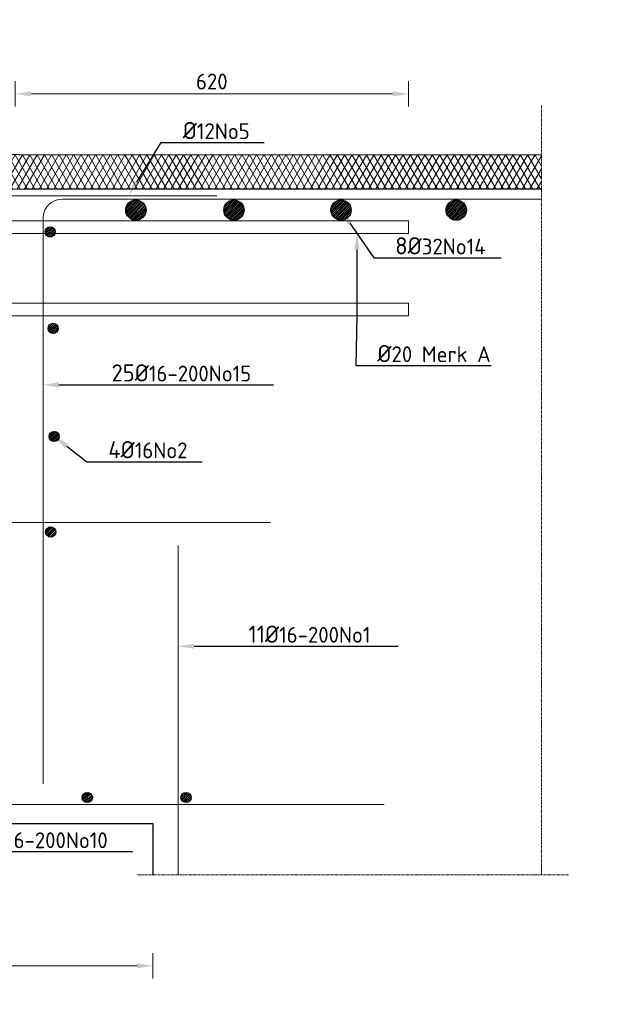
# Model space of a CAD drawing. Header units: millimetres. Extents: x -8028558 to 327273, y -63352 to 83293.
# Tile 80 of 195: x 102084 to 103037, y -21758 to -20205. Entities that reach past the tile are written whole.
import ezdxf
from ezdxf import colors
from ezdxf.entities.mleader import LeaderData, LeaderLine
from ezdxf.math import Vec2, Vec3

# ---------------------------------------------------------------- set-up
doc = ezdxf.new("R2010")
doc.units = ezdxf.units.MM
doc.linetypes.add('XX-AFBREEK', pattern=[7, 4, -1, 1, -1])
for name, color, linetype, lineweight in [('B-CO-BC-AFBREEKLIJN-G', 7, 'XX-AFBREEK', 18), ('B-CO-BC-BETONVORM-AD', 252, 'Continuous', 18), ('B-CO-BC-BETONVORM-GD', 90, 'Continuous', 25), ('B-CO-BC-WAPENING-GD', 130, 'Continuous', 25), ('B-CO-BC-WAPENING_HOOFDWAPENING-G', 170, 'Continuous', 18), ('B-CO-VH-VERHARDING_ASFALT-A', 252, 'Continuous', 18), ('V-CO-BC-BETONVORM-M', 7, 'Continuous', 18), ('X-XX-AL-VERWIJZING-T25', 7, 'Continuous', 25)]:
    doc.layers.add(name, color=color, linetype=linetype, lineweight=lineweight)
doc.styles.add('NLCS-ISO-MM10-T25', font='NLCS-ISO.ttf', dxfattribs={"height": 25})
doc.dimstyles.new('NLCS-MM10-T25-PIJL_L0_H0', dxfattribs={"dimscale": 10, "dimtxt": 2.5, "dimasz": 2.5, "dimexe": 2, "dimexo": 2, "dimgap": 0.7, "dimtad": 1, "dimdec": 0, "dimzin": 0, "dimdsep": 46, "dimtxsty": 'NLCS-ISO-MM10-T25', "dimcen": 0, "dimdle": 2, "dimclrd": 256, "dimclre": 256, "dimclrt": 256, "dimadec": 0, "dimazin": 0, "dimtfac": 1, "dimtdec": 3, "dimtofl": 0, "dimtmove": 0, "dimatfit": 3, "dimfxl": 2, "dimfxlon": 1, "dimtfillclr": 256, "dimtolj": 1, "dimtzin": 0, "dimlwd": -1, "dimlwe": -1, "dimarcsym": 0})
pattern_1 = [(45, (-5637.8504, 7203.0579), (-1.414213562, 1.414213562), [])]
pattern_2 = [(45, (-5637.8504, 7199.0579), (-1.414213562, 1.414213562), [])]
pattern_3 = [(45, (-5637.8504, 7209.5855), (-1.414213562, 1.414213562), [])]

# ---------------------------------------------------------------- blocks, each defined once
blk = doc.blocks.new('*D2008')
at = {"layer": 'V-CO-BC-BETONVORM-M', "transparency": 16777216}
for p, q in [((101156.6, -21677.4), (101156.6, -21717.4)), ((102293.6, -21677.4), (102293.6, -21717.4)), ((102268.6, -21697.4), (101181.6, -21697.4))]:
    blk.add_line(p, q, dxfattribs=at)
for points in [[(101181.6, -21693.2), (101181.6, -21701.6), (101156.6, -21697.4)], [(102268.6, -21693.2), (102268.6, -21701.6), (102293.6, -21697.4)]]:
    blk.add_solid(points, dxfattribs=at)
at = {"layer": 'V-CO-BC-BETONVORM-M', "transparency": 16777216, "insert": (101725.1, -21677.9), "char_height": 25, "attachment_point": 5, "style": 'NLCS-ISO-MM10-T25'}
blk.add_mtext('\\A1;1137', dxfattribs=at)
blk = doc.blocks.new('*D1995')
at = {"layer": 'V-CO-BC-BETONVORM-M', "transparency": 16777216}
for p, q in [((102076.5, -20342.5), (102076.5, -20302.5)), ((102696.6, -20342.5), (102696.6, -20302.5)), ((102671.6, -20322.5), (102101.5, -20322.5))]:
    blk.add_line(p, q, dxfattribs=at)
for points in [[(102101.5, -20318.3), (102101.5, -20326.6), (102076.5, -20322.5)], [(102671.6, -20318.3), (102671.6, -20326.6), (102696.6, -20322.5)]]:
    blk.add_solid(points, dxfattribs=at)
at = {"layer": 'V-CO-BC-BETONVORM-M', "transparency": 16777216, "insert": (102386.6, -20303), "char_height": 25, "attachment_point": 5, "style": 'NLCS-ISO-MM10-T25'}
blk.add_mtext('\\A1;620', dxfattribs=at)

msp = doc.modelspace()

# ---------------------------------------------------------------- hatches: boundary and pattern name
at = {"layer": 'B-CO-BC-BETONVORM-AD'}
h = msp.add_hatch(dxfattribs=at)
h.set_pattern_fill('ACO-BETON_GEWAPEND', color=256, pattern_type=2)
h.set_pattern_definition(pattern_3)
h.paths.add_polyline_path([(102250.8, -20505.7, 1), (102282.8, -20505.7, 1)])
h = msp.add_hatch(dxfattribs=at)
h.set_pattern_fill('ACO-BETON_GEWAPEND', color=256, pattern_type=2)
h.set_pattern_definition(pattern_3)
h.paths.add_polyline_path([(102405.5, -20505.7, 1), (102437.5, -20505.7, 1)])
h = msp.add_hatch(dxfattribs=at)
h.set_pattern_fill('ACO-BETON_GEWAPEND', color=256, pattern_type=2)
h.set_pattern_definition(pattern_3)
h.paths.add_polyline_path([(102574.4, -20505.7, 1), (102606.4, -20505.7, 1)])
h = msp.add_hatch(dxfattribs=at)
h.set_pattern_fill('ACO-BETON_GEWAPEND', color=256, pattern_type=2)
h.set_pattern_definition(pattern_3)
h.paths.add_polyline_path([(102756.1, -20505.7, 1), (102788.1, -20505.7, 1)])
h = msp.add_hatch(dxfattribs=at)
h.set_pattern_fill('ACO-BETON_GEWAPEND', color=256, pattern_type=2)
h.set_pattern_definition(pattern_2)
h.paths.add_polyline_path([(102139.5, -20540.2, 1), (102123.5, -20540.2, 1)])
h = msp.add_hatch(dxfattribs=at)
h.set_pattern_fill('ACO-BETON_GEWAPEND', color=256, pattern_type=2)
h.set_pattern_definition(pattern_2)
h.paths.add_polyline_path([(102144.3, -20692.2, 1), (102128.3, -20692.2, 1)])
h = msp.add_hatch(dxfattribs=at)
h.set_pattern_fill('ACO-BETON_GEWAPEND', color=256, pattern_type=2)
h.set_pattern_definition(pattern_1)
h.paths.add_polyline_path([(102145.9, -20862.6, 1), (102129.9, -20862.6, 1)])
h = msp.add_hatch(dxfattribs=at)
h.set_pattern_fill('ACO-BETON_GEWAPEND', color=256, pattern_type=2)
h.set_pattern_definition(pattern_1)
h.paths.add_polyline_path([(102140.4, -21013.3, 1), (102124.4, -21013.3, 1)])
h = msp.add_hatch(dxfattribs=at)
h.set_pattern_fill('ACO-BETON_GEWAPEND', color=256, pattern_type=2)
h.set_pattern_definition([(45, (-5680.1291, 7203.0579), (-1.414213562, 1.414213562), [])])
h.paths.add_polyline_path([(102198.2, -21432, 1), (102182.2, -21432, 1)])
h = msp.add_hatch(dxfattribs=at)
h.set_pattern_fill('ACO-BETON_GEWAPEND', color=256, pattern_type=2)
h.set_pattern_definition([(45, (-5710.18, 7203.0579), (-1.414213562, 1.414213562), [])])
h.paths.add_polyline_path([(102353.9, -21432, 1), (102337.9, -21432, 1)])
at = {"layer": 'B-CO-VH-VERHARDING_ASFALT-A'}
h = msp.add_hatch(dxfattribs=at)
h.set_pattern_fill('AVH-ASFALT', color=256, scale=10, pattern_type=2)
h.set_pattern_definition([(60, (100049.815, -12928.484), (-8.660254, 5), []), (120, (100049.815, -12928.484), (-8.660254, -5), [])])
h.paths.add_polyline_path([(99764.6, -20472.6), (99789, -20418.6), (98948.6, -20419), (98948.6, -20472.6)])
h.paths.add_polyline_path([(99789, -20418.6), (99764.6, -20472.6), (100584.7, -20472.2), (100598.4, -20418.1), (100134.9, -20418.4), (99870.6, -20418.6)])
h.paths.add_polyline_path([(99870.6, -20418.6), (100134.9, -20418.4), (100129.8, -20418.4)], flags=16)
h.paths.add_polyline_path([(101256.7, -20418.1), (101271.7, -20472.4), (102066.2, -20418.6)])
h.paths.add_polyline_path([(102906.6, -20472.9), (102906.6, -20419), (102066.2, -20418.6), (101271.7, -20472.4), (102090.5, -20472.6)])

# ---------------------------------------------------------------- linework, layer by layer
at = {"layer": 'B-CO-BC-AFBREEKLIJN-G', "flags": 128}
for points in [[(102906.6, -20341), (102906.6, -20731.1)], [(102906.6, -20731.1), (102906.6, -21553.8)], [(102949.3, -21553.8), (102268.8, -21553.8)]]:
    msp.add_lwpolyline(points, dxfattribs=at)
at = {"layer": 'B-CO-BC-BETONVORM-GD', "flags": 128}
for points in [[(102906.6, -20419), (101256.7, -20418.1)], [(101270.5, -20472.2), (102090.5, -20472.6)], [(102906.6, -20472.9), (102090.5, -20472.6)], [(101156.6, -21473), (102293.6, -21473)], [(102293.6, -21473), (102293.6, -21553.8)]]:
    msp.add_lwpolyline(points, dxfattribs=at)
at = {"layer": 'B-CO-BC-WAPENING-GD'}
for centre, radius in [((102266.8, -20505.7), 16), ((102421.5, -20505.7), 16), ((102590.4, -20505.7), 16), ((102772.1, -20505.7), 16), ((102131.5, -20540.2), 8), ((102136.3, -20692.2), 8), ((102137.9, -20862.6), 8), ((102132.4, -21013.3), 8), ((102190.2, -21432), 8), ((102345.9, -21432), 8)]:
    msp.add_circle(centre, radius, dxfattribs=at)
at = {"layer": 'B-CO-BC-WAPENING_HOOFDWAPENING-G', "flags": 128}
for points in [[(102394.5, -20483.1), (101569.9, -20483.1)], [(101953.6, -20522.6), (102696.6, -20522.6), (102696.6, -20542.6), (101981.9, -20542.6)], [(101981.9, -20652.6), (102696.6, -20652.6), (102696.6, -20672.6), (101953.6, -20672.6)], [(102120.5, -20731.1), (102120.5, -21410.5)], [(102333.6, -21553.8), (102333.6, -21034.4)], [(101216.6, -21443), (102658.5, -21443)]]:
    msp.add_lwpolyline(points, dxfattribs=at)
for points in [[(102906.6, -20488.5), (102150.5, -20488.5, 0.392861), (102120.5, -20516.5), (102120.5, -20731.1)], [(102479.1, -20998.5), (101216.6, -20998.5, 0.414214), (101186.6, -21028.5), (101186.6, -21413)]]:
    msp.add_lwpolyline(points, format="xyb", dxfattribs=at)

# ---------------------------------------------------------------- dimensions: what is measured, and where the dimension line sits
at = {"layer": 'V-CO-BC-BETONVORM-M'}
dim = msp.add_linear_dim(base=(102076.5, -20322.5), p1=(102696.6, -20532.6), p2=(102076.5, -20597.6), angle=180, dimstyle='NLCS-MM10-T25-PIJL_L0_H0', dxfattribs=at)
dim.commit()
dim.dimension.update_dxf_attribs({"geometry": '*D1995', "text_midpoint": (102386.6, -20303)})
dim = msp.add_linear_dim(base=(101156.6, -21697.4), p1=(102293.6, -21473), p2=(101156.6, -21473), dimstyle='NLCS-MM10-T25-PIJL_L0_H0', dxfattribs=at)
dim.commit()
dim.dimension.update_dxf_attribs({"geometry": '*D2008', "text_midpoint": (101725.1, -21677.9)})

# ---------------------------------------------------------------- leaders
at = {"layer": 'X-XX-AL-VERWIJZING-T25'}
ml = msp.add_multileader_mtext('Standard', dxfattribs=at)
ml.set_content('Merk B', color=256, style='NLCS-ISO-MM10-T25')
ml.set_leader_properties(color=256, linetype='ByLayer', lineweight=-1)
ml.build(insert=Vec2(0, 0))
ml.multileader.update_dxf_attribs({"text_left_attachment_type": 5, "text_right_attachment_type": 5, "dogleg_length": 25, "arrow_head_size": 25})
ctx = ml.context
ctx.base_point, ctx.char_height, ctx.arrow_head_size, ctx.landing_gap_size, ctx.plane_origin = Vec3(137517.8, -36029.7), 25, 25, 9, Vec3(137783.2, -36013.1)
ctx.left_attachment, ctx.right_attachment = 5, 5
notes = []
notes.append((ctx, [(0, (0, 0, 0), (0, 0), (1, 0), 1, [])]))
ctx.mtext.insert, ctx.mtext.flow_direction = Vec3(137526.8, -35999.7), 5
ml = msp.add_multileader_mtext('Standard', dxfattribs=at)
ml.set_content('{\\H1.08333x;Ø}12No5', color=256, style='NLCS-ISO-MM10-T25')
ml.set_leader_properties(color=256, linetype='ByLayer', lineweight=-1)
ml.build(insert=Vec2(0, 0))
ml.multileader.update_dxf_attribs({"text_left_attachment_type": 5, "text_right_attachment_type": 5, "dogleg_length": 25, "arrow_head_size": 25})
ctx = ml.context
ctx.base_point, ctx.char_height, ctx.arrow_head_size, ctx.landing_gap_size, ctx.plane_origin = Vec3(102331.7, -20399.2), 25, 25, 9, Vec3(102113.7, -20495.4)
ctx.left_attachment, ctx.right_attachment = 5, 5
notes.append((ctx, [(0, (1, 1, 0), (102306.7, -20399.2), (1, 0), 25, [(0, [(102255.2, -20483.1)], 0, [])])]))
ctx.mtext.insert, ctx.mtext.flow_direction = Vec3(102340.7, -20366.7), 5
ml = msp.add_multileader_mtext('Standard', dxfattribs=at)
ml.set_content('{\\H1.08333x;8Ø}32No14', color=256, style='NLCS-ISO-MM10-T25')
ml.set_leader_properties(color=256, linetype='ByLayer', lineweight=-1)
ml.build(insert=Vec2(0, 0))
ml.multileader.update_dxf_attribs({"text_left_attachment_type": 5, "text_right_attachment_type": 5, "dogleg_length": 25, "arrow_head_size": 25})
ctx = ml.context
ctx.base_point, ctx.char_height, ctx.arrow_head_size, ctx.landing_gap_size, ctx.plane_origin = Vec3(102666.9, -20581), 25, 25, 9, Vec3(102448.9, -20518)
ctx.left_attachment, ctx.right_attachment = 5, 5
notes.append((ctx, [(0, (1, 1, 0), (102641.9, -20581), (1, 0), 25, [(0, [(102590.4, -20505.7)], 0, [])])]))
ctx.mtext.insert, ctx.mtext.flow_direction = Vec3(102675.9, -20548.5), 5
ml = msp.add_multileader_mtext('Standard', dxfattribs=at)
ml.set_content('{\\H1.08333x;Ø}20 Merk A', color=256, style='NLCS-ISO-MM10-T25')
ml.set_leader_properties(color=256, linetype='ByLayer', lineweight=-1)
ml.build(insert=Vec2(0, 0))
ml.multileader.update_dxf_attribs({"text_left_attachment_type": 5, "text_right_attachment_type": 5, "dogleg_length": 25, "arrow_head_size": 25})
ctx = ml.context
ctx.base_point, ctx.char_height, ctx.arrow_head_size, ctx.landing_gap_size, ctx.plane_origin = Vec3(102638.7, -20750.9), 25, 25, 9, Vec3(102746.3, -20558.6)
ctx.left_attachment, ctx.right_attachment = 5, 5
notes.append((ctx, [(1, (1, 1, 0), (102613.7, -20750.9), (1, 0), 25, [(1, [(102615.6, -20542.6), (102615.3, -20672.6)], 0, [])])]))
ctx.mtext.insert, ctx.mtext.flow_direction = Vec3(102647.7, -20718.4), 5
ml = msp.add_multileader_mtext('Standard', dxfattribs=at)
ml.set_content('{\\H1.08333x;25Ø}16-200No15', color=256, style='NLCS-ISO-MM10-T25')
ml.set_leader_properties(color=256, linetype='ByLayer', lineweight=-1)
ml.build(insert=Vec2(0, 0))
ml.multileader.update_dxf_attribs({"text_left_attachment_type": 5, "text_right_attachment_type": 5, "dogleg_length": 25, "arrow_head_size": 25})
ctx = ml.context
ctx.base_point, ctx.char_height, ctx.arrow_head_size, ctx.landing_gap_size, ctx.plane_origin = Vec3(102219.5, -20781.4), 25, 25, 9, Vec3(101979.1, -20793.5)
ctx.left_attachment, ctx.right_attachment = 5, 5
notes.append((ctx, [(0, (1, 1, 0), (102194.5, -20781.4), (1, 0), 25, [(0, [(102120.5, -20781.2)], 0, [])])]))
ctx.mtext.insert, ctx.mtext.flow_direction = Vec3(102228.5, -20748.9), 5
ml = msp.add_multileader_mtext('Standard', dxfattribs=at)
ml.set_content('{\\H1.08333x;4Ø}16No2', color=256, style='NLCS-ISO-MM10-T25')
ml.set_leader_properties(color=256, linetype='ByLayer', lineweight=-1)
ml.build(insert=Vec2(0, 0))
ml.multileader.update_dxf_attribs({"text_left_attachment_type": 5, "text_right_attachment_type": 5, "dogleg_length": 25, "arrow_head_size": 25})
ctx = ml.context
ctx.base_point, ctx.char_height, ctx.arrow_head_size, ctx.landing_gap_size, ctx.plane_origin = Vec3(102214.3, -20902.5), 25, 25, 9, Vec3(101996.4, -20874.9)
ctx.left_attachment, ctx.right_attachment = 5, 5
notes.append((ctx, [(0, (1, 1, 0), (102189.3, -20902.5), (1, 0), 25, [(0, [(102137.9, -20862.6)], 0, [])])]))
ctx.mtext.insert, ctx.mtext.flow_direction = Vec3(102223.3, -20870), 5
ml = msp.add_multileader_mtext('Standard', dxfattribs=at)
ml.set_content('{\\H1.08333x;11Ø}16-200No1', color=256, style='NLCS-ISO-MM10-T25')
ml.set_leader_properties(color=256, linetype='ByLayer', lineweight=-1)
ml.build(insert=Vec2(0, 0))
ml.multileader.update_dxf_attribs({"text_left_attachment_type": 5, "text_right_attachment_type": 5, "dogleg_length": 25, "arrow_head_size": 25})
ctx = ml.context
ctx.base_point, ctx.char_height, ctx.arrow_head_size, ctx.landing_gap_size, ctx.plane_origin = Vec3(102435.5, -21193.4), 25, 25, 9, Vec3(102192.1, -21205.8)
ctx.left_attachment, ctx.right_attachment = 5, 5
notes.append((ctx, [(0, (1, 1, 0), (102410.5, -21193.4), (1, 0), 25, [(0, [(102333.6, -21193.5)], 0, [])])]))
ctx.mtext.insert, ctx.mtext.flow_direction = Vec3(102444.5, -21160.9), 5
ml = msp.add_multileader_mtext('Standard', dxfattribs=at)
ml.set_content('25{\\H1.08333x;Ø}16-200No10', color=256, style='NLCS-ISO-MM10-T25')
ml.set_leader_properties(color=256, linetype='ByLayer', lineweight=-1)
ml.build(insert=Vec2(0, 0))
ml.multileader.update_dxf_attribs({"text_left_attachment_type": 5, "text_right_attachment_type": 5, "dogleg_length": 25, "arrow_head_size": 25})
ctx = ml.context
ctx.base_point, ctx.char_height, ctx.arrow_head_size, ctx.landing_gap_size, ctx.plane_origin = Vec3(101997, -21517.3), 25, 25, 9, Vec3(102123.7, -21491.9)
ctx.left_attachment, ctx.right_attachment = 5, 5
notes.append((ctx, [(1, (1, 1, 0), (101972, -21517.3), (1, 0), 25, [(0, [(101937.6, -21443)], 0, [])])]))
ctx.mtext.insert, ctx.mtext.flow_direction = Vec3(102006, -21484.8), 5
for ctx, leaders in notes:
    for number, flags, end, landing, length, lines in leaders:
        leader = LeaderData()
        leader.index, (leader.has_last_leader_line, leader.has_dogleg_vector, leader.attachment_direction) = number, flags
        leader.last_leader_point, leader.dogleg_vector, leader.dogleg_length = Vec3(end), Vec3(landing), length
        for number, points, colour, breaks in lines:
            line = LeaderLine()
            line.index, line.vertices, line.color, line.breaks = number, Vec3.list(points), colors.encode_raw_color(colour), breaks
            leader.lines.append(line)
        ctx.leaders.append(leader)

doc.saveas('drawing.dxf')
